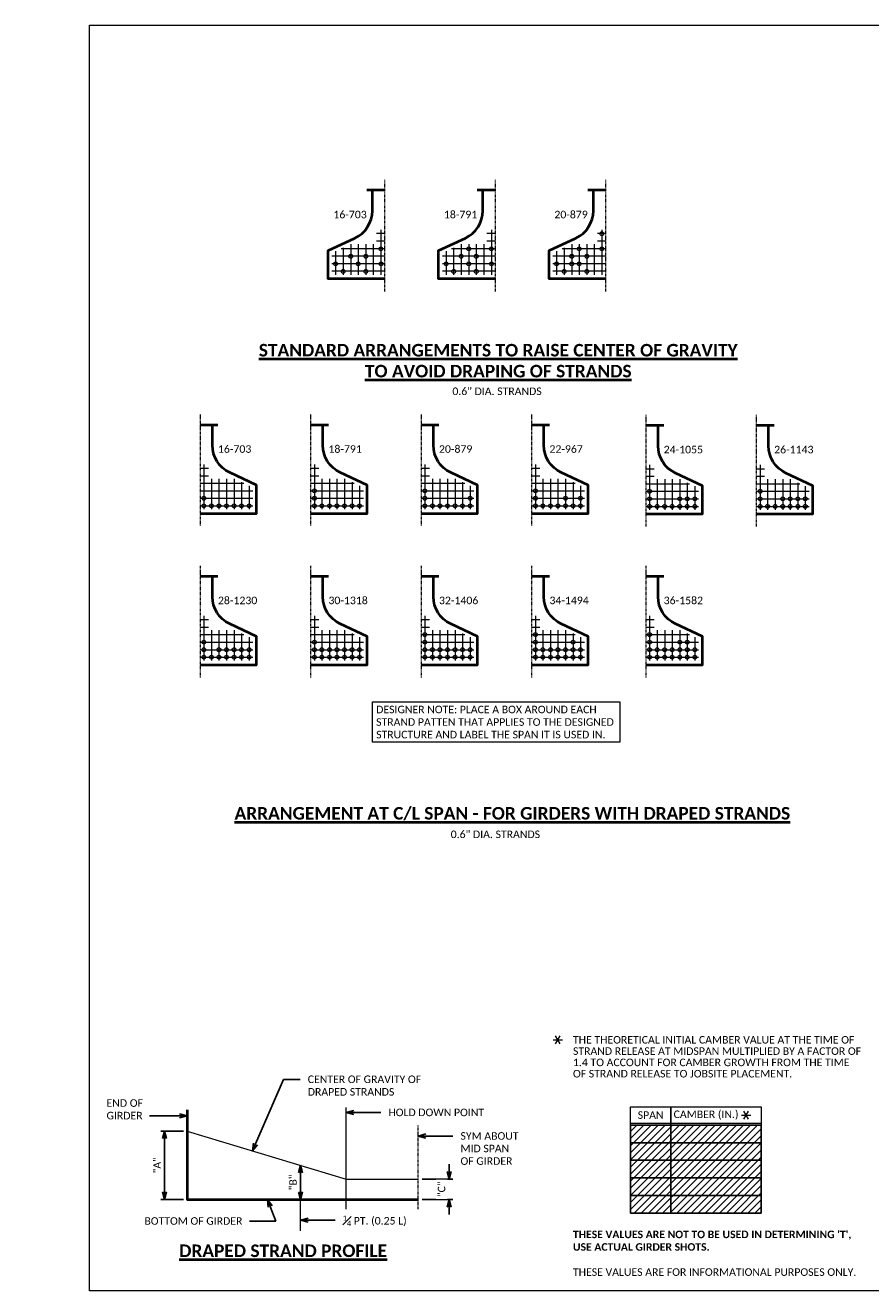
# Model space of a CAD drawing. Extents: x -388 to 987, y 70 to 322.
# Tile 13 of 16: x 256 to 424, y 70 to 322. Entities that reach past the tile are written whole.
import ezdxf
from ezdxf import colors
from ezdxf.entities.mleader import LeaderData, LeaderLine
from ezdxf.enums import TextEntityAlignment as Align
from ezdxf.math import Vec2, Vec3

# ---------------------------------------------------------------- set-up
doc = ezdxf.new("R2010")
doc.units = 0
doc.header["$MEASUREMENT"] = 0
doc.linetypes.add('Wisdot4', pattern=[0.28125, 0.125, -0.0625, 0.03125, -0.0625])
for name, color, linetype, lineweight in [('B_ANNO', 7, 'Continuous', 18), ('B_ANNO_DIM', 7, 'Continuous', 18), ('B_ANNO_SYMB', 7, 'Continuous', 18), ('B_ANNO_TEXT', 7, 'Continuous', 18), ('B_ANNO_TEXT_TITLE', 7, 'Continuous', 40), ('B_CNTR_GIRD', 2, 'Wisdot4', 18), ('B_CONC_GIRD', 50, 'Continuous', 40), ('B_DETAIL', 7, 'Continuous', 18), ('B_STEEL', 92, 'Continuous', 18)]:
    doc.layers.add(name, color=color, linetype=linetype, lineweight=lineweight)
doc.layers.add('B_ANNO_DESIGN_NOTES', color=1, linetype='Continuous', lineweight=18, true_color=0xff0000)
doc.layers.add('B_ANNO_NOPLOT', color=47, linetype='Continuous', lineweight=18, plot=False)
doc.styles.add('Annotative', font='calibri.ttf', dxfattribs={"height": 0.0625})
doc.styles.get("Standard").update_dxf_attribs({"font": 'calibri.ttf'})
doc.styles.add('Title', font='calibrib.ttf', dxfattribs={"height": 0.125})
doc.dimstyles.new('Annotative', dxfattribs={"dimscale": 0, "dimtxt": 0.0625, "dimasz": 0.0625, "dimexe": 0.03125, "dimexo": 0.03125, "dimgap": 0.03125, "dimtad": 1, "dimdec": 3, "dimzin": 3, "dimdsep": 46, "dimlunit": 4, "dimtxsty": 'Standard', "dimblk": 'OPEN30', "dimcen": 0.03125, "dimaunit": 1, "dimadec": 0, "dimazin": 3, "dimtfac": 0.75, "dimtdec": 3, "dimtofl": 0, "dimtmove": 0, "dimatfit": 3, "dimldrblk": 'OPEN30', "dimfxl": 1, "dimtfill": 1, "dimfrac": 1, "dimtolj": 1, "dimtzin": 0, "dimarcsym": 0})

# ---------------------------------------------------------------- blocks, each defined once
blk = doc.blocks.new('*T37')
at = {"layer": 'B_ANNO', "color": 0, "linetype": 'ByBlock', "lineweight": -2, "transparency": 16777216}
for p, q in [((0, 0), (26, 0)), ((0, 0), (0, -17.5)), ((8, 0), (8, -17.5)), ((26, 0), (26, -17.5)), ((0, -3.5), (26, -3.5)), ((0, -7), (26, -7)), ((0, -10.5), (26, -10.5)), ((0, -14), (26, -14)), ((0, -17.5), (26, -17.5))]:
    blk.add_line(p, q, dxfattribs=at)
blk = doc.blocks.new('_Open30')
at = {"color": 0, "linetype": 'ByBlock', "lineweight": -2}
for p, q in [((-1, 0.27), (0, 0)), ((0, 0), (-1, -0.27)), ((0, 0), (-1, 0))]:
    blk.add_line(p, q, dxfattribs=at)
blk = doc.blocks.new('*D72')
at = {"layer": 'B_ANNO_DIM', "color": 0, "lineweight": -2, "transparency": 16777216}
for p, q in [((18.67, 31.79), (14.17, 31.79)), ((14.92, 19.67), (14.92, 30.29)), ((18.67, 18.17), (14.17, 18.17))]:
    blk.add_line(p, q, dxfattribs=at)
at = {"layer": 'Defpoints', "color": 0, "transparency": 16777216}
for p in [(14.92, 31.79), (19.42, 31.79), (19.42, 18.17)]:
    blk.add_point(p, dxfattribs=at)
at = {"layer": 'B_ANNO_DIM', "color": 0, "lineweight": -2, "transparency": 16777216, "xscale": 1.5, "yscale": 1.5, "zscale": 1.5}
for p, rotation in [((14.92, 31.79), 90), ((14.92, 18.17), 270)]:
    blk.add_blockref('_Open30', p, dxfattribs=dict(at, rotation=rotation))
at = {"layer": 'B_ANNO_DIM', "color": 0, "transparency": 16777216, "insert": (13.41, 24.98), "char_height": 1.5, "attachment_point": 5, "rotation": 90, "bg_fill": 3, "box_fill_scale": 1.25, "bg_fill_color": 256, "bg_fill_true_color": 13158600, "bg_fill_transparency": 0}
blk.add_mtext('\\A1;"A"', dxfattribs=at)
blk = doc.blocks.new('*D71')
at = {"layer": 'B_ANNO_DIM', "color": 0, "lineweight": -2, "transparency": 16777216}
for p, q in [((71.59, 23.72), (71.59, 25.22)), ((66.21, 22.22), (72.34, 22.22)), ((66.21, 18.17), (72.34, 18.17)), ((71.59, 16.67), (71.59, 15.17))]:
    blk.add_line(p, q, dxfattribs=at)
at = {"layer": 'Defpoints', "color": 0, "transparency": 16777216}
for p in [(65.46, 22.22), (65.46, 18.17)]:
    blk.add_point(p, dxfattribs=at)
at = {"layer": 'B_ANNO_DIM', "color": 0, "lineweight": -2, "transparency": 16777216, "xscale": 1.5, "yscale": 1.5, "zscale": 1.5}
for p, rotation in [((71.59, 22.22), 270), ((71.59, 18.17), 90)]:
    blk.add_blockref('_Open30', p, dxfattribs=dict(at, rotation=rotation))
at = {"layer": 'B_ANNO_DIM', "color": 0, "transparency": 16777216, "insert": (70.07, 20.2), "char_height": 1.5, "attachment_point": 5, "rotation": 90, "bg_fill": 3, "box_fill_scale": 1.25, "bg_fill_color": 256, "bg_fill_true_color": 13158600, "bg_fill_transparency": 0}
blk.add_mtext('\\A1;"C"', dxfattribs=at)
at = {"layer": 'Defpoints', "color": 0, "transparency": 16777216}
blk.add_point((71.59, 22.22), dxfattribs=at)
blk = doc.blocks.new('*D64')
at = {"layer": 'B_ANNO_DIM', "color": 0, "lineweight": -2, "transparency": 16777216}
blk.add_line((41.98, 19.67), (41.98, 23.47), dxfattribs=at)
at = {"layer": 'Defpoints', "color": 0, "transparency": 16777216}
for p in [(41.98, 24.97), (41.98, 24.97), (41.98, 18.17)]:
    blk.add_point(p, dxfattribs=at)
at = {"layer": 'B_ANNO_DIM', "color": 0, "lineweight": -2, "transparency": 16777216, "xscale": 1.5, "yscale": 1.5, "zscale": 1.5}
for p, rotation in [((41.98, 24.97), 90), ((41.98, 18.17), 270)]:
    blk.add_blockref('_Open30', p, dxfattribs=dict(at, rotation=rotation))
at = {"layer": 'B_ANNO_DIM', "color": 0, "transparency": 16777216, "insert": (40.48, 21.57), "char_height": 1.5, "attachment_point": 5, "rotation": 90, "bg_fill": 3, "box_fill_scale": 1.25, "bg_fill_color": 256, "bg_fill_true_color": 13158600, "bg_fill_transparency": 0}
blk.add_mtext('\\A1;"B"', dxfattribs=at)
blk = doc.blocks.new('SYMBOLS')
at = {"layer": 'B_ANNO_SYMB', "color": 0, "lineweight": -2}
for p, q in [((-1.73, -0.79), (-1.26, 0.02)), ((-1.26, -0.79), (-1.73, 0.02)), ((-1.97, -0.38), (-1.03, -0.38))]:
    blk.add_line(p, q, dxfattribs=at)
blk = doc.blocks.new('STRAND ARANGEMENT DETAIL')
at = {"layer": 'B_CNTR_GIRD'}
blk.add_line((0, 22.29), (0, 0), dxfattribs=at)
at = {"layer": 'B_CONC_GIRD'}
blk.add_line((0, 20.23), (-3.56, 20.23), dxfattribs=at)
blk.add_lwpolyline([(0, 2.58), (-11.25, 2.58), (-11.25, 8.2), (-5.9, 10.7, 0.290745), (-2.44, 16.14), (-2.44, 20.23)], format="xyb", dxfattribs=at)
at = {"layer": 'B_DETAIL'}
for p, q in [((0, 11.58), (-1.64, 11.58)), ((-0.75, 12.32), (-0.75, 3.41)), ((-9.75, 8.07), (-9.75, 3.41)), ((0, 8.58), (-8.68, 8.58)), ((-8.25, 8.78), (-8.25, 3.41)), ((-6.75, 9.48), (-6.75, 3.41)), ((-5.25, 9.48), (-5.25, 3.41)), ((-3.75, 9.48), (-3.75, 3.41)), ((-2.25, 9.48), (-2.25, 3.41)), ((0, 10.08), (-1.64, 10.08)), ((0, 7.08), (-10.5, 7.08)), ((0, 5.58), (-10.5, 5.58)), ((0, 4.08), (-10.5, 4.08))]:
    blk.add_line(p, q, dxfattribs=at)
blk = doc.blocks.new('INS_G36W_BASE2')
at = {"layer": 'B_ANNO_DESIGN_NOTES', "transparency": 33554687}
h = blk.add_hatch(dxfattribs=at)
h.set_pattern_fill('ANSI31', color=256, scale=8)
h.set_pattern_definition([(45, (120.6927, 24.2145), (-0.707107, 0.707107), [])])
h.paths.add_polyline_path([(133.6927, 32.9645), (133.6927, 15.4645), (107.6927, 15.4645), (107.6927, 32.9645)])
at = {"transparency": 33554687}
blk.add_line((115.6927, 32.9645), (115.6927, 36.6269), dxfattribs=at)
at = {"layer": 'B_ANNO', "transparency": 33554687}
for p, q in [((133.6927, 33.3152), (107.6927, 33.3152)), ((107.6927, 32.9645), (107.6927, 32.9645))]:
    blk.add_line(p, q, dxfattribs=at)
blk.add_lwpolyline([(107.6927, 32.9645), (107.6927, 36.6269), (133.6927, 36.6269), (133.6927, 32.9645)], dxfattribs=at)
blk.add_lwpolyline([(133.6927, 32.9645), (133.6927, 15.4645), (107.6927, 15.4645), (107.6927, 32.9645)], close=True, dxfattribs=at)
at = {"layer": 'B_ANNO_DIM', "transparency": 33554687}
for p, q in [((38.6, 42.0956), (41.0776, 42.0956)), ((51.0697, 16.236), (51.0697, 36.4704)), ((41.9835, 11.9463), (41.9835, 18.4565))]:
    blk.add_line(p, q, dxfattribs=at)
at = {"layer": 'B_CNTR_GIRD', "transparency": 33554687}
blk.add_line((65.4285, 16.236), (65.4285, 32.9087), dxfattribs=at)
at = {"layer": 'B_STEEL', "transparency": 33554687}
for centre in [(101.9743, 210.5044), (57.9743, 207.505), (75.4741, 207.505), (79.9741, 207.505), (97.4743, 207.5044), (101.9743, 207.5044), (48.9743, 204.505), (51.9743, 206.005), (53.4743, 204.505), (54.9743, 206.005), (58.0181, 204.5046), (70.9741, 204.505), (73.9741, 206.005), (75.4741, 204.505), (76.9741, 206.005), (80.0177, 204.5046), (92.9743, 204.5044), (95.9743, 206.0044), (95.9743, 204.5046), (97.4743, 204.5044), (98.9742, 206.0046), (50.4758, 203.005), (54.9758, 203.005), (72.4756, 203.005), (76.9756, 203.005), (94.4758, 203.0044), (98.9758, 203.0044), (44.7408, 159.3039), (66.7407, 159.3045), (88.7408, 159.3035), (111.4841, 159.1989), (133.4845, 159.1989), (22.7409, 157.8039), (22.7409, 156.3039), (24.2394, 156.3039), (25.7409, 156.3039), (27.2409, 156.3039), (28.7409, 156.3039), (30.2394, 156.3039), (31.7409, 156.3039), (44.7408, 157.8039), (44.7408, 156.3039), (46.2393, 156.3039), (47.7408, 156.3039), (49.2408, 156.3039), (50.7408, 156.3039), (52.2393, 156.3039), (53.7408, 156.3039), (66.7407, 157.8045), (66.7407, 156.3045), (68.2392, 156.3045), (69.7407, 156.3045), (71.2407, 156.3045), (72.7407, 156.3045), (74.2392, 156.3045), (75.7407, 157.8045), (75.7407, 156.3045), (88.7408, 157.8035), (88.7408, 156.3035), (90.2393, 156.3035), (91.7408, 156.3035), (93.2408, 156.3035), (94.7408, 157.8035), (94.7408, 156.3035), (96.2393, 156.3035), (97.7408, 157.8035), (97.7408, 156.3035), (111.4841, 157.6989), (111.4841, 156.1989), (112.9826, 156.1989), (114.4841, 156.1989), (115.9841, 156.1989), (117.4841, 157.6989), (117.4841, 156.1989), (118.9826, 156.1989), (118.9841, 157.6989), (120.484, 157.6989), (120.484, 156.1989), (133.4845, 157.6989), (133.4845, 156.1989), (134.983, 156.1989), (136.4845, 156.1989), (137.9845, 157.6989), (137.9845, 156.1989), (139.4845, 157.6989), (139.4845, 156.1989), (140.983, 156.1989), (140.9845, 157.6989), (142.4844, 157.6989), (142.4844, 156.1989), (22.7407, 129.1522), (44.7409, 129.1522), (66.7408, 130.6512), (66.7408, 129.1512), (88.7409, 130.6517), (88.7409, 129.1517), (96.2413, 129.1517), (111.4842, 130.6517), (111.4842, 129.1517), (117.4842, 129.1517), (118.9844, 129.1517), (22.7407, 127.6522), (22.7407, 126.1522), (24.2392, 126.1522), (25.7407, 127.6522), (25.7407, 126.1522), (27.2407, 127.6522), (27.2407, 126.1522), (28.7407, 127.6522), (28.7407, 126.1522), (30.2392, 126.1522), (30.2407, 127.6522), (31.7407, 127.6522), (31.7407, 126.1522), (44.7409, 127.6522), (44.7409, 126.1522), (46.2394, 126.1522), (46.2409, 127.6522), (47.7409, 127.6522), (47.7409, 126.1522), (49.2409, 127.6522), (49.2409, 126.1522), (50.7409, 127.6522), (50.7409, 126.1522), (52.2394, 126.1522), (52.2409, 127.6522), (53.7409, 127.6522), (53.7409, 126.1522), (66.7408, 127.6512), (66.7408, 126.1512), (68.2393, 126.1512), (68.2408, 127.6512), (69.7408, 127.6512), (69.7408, 126.1512), (71.2408, 127.6512), (71.2408, 126.1512), (72.7408, 127.6512), (72.7408, 126.1512), (74.2393, 126.1512), (74.2408, 127.6512), (75.7408, 127.6512), (75.7408, 126.1512), (88.7409, 127.6517), (88.7409, 126.1517), (90.2394, 126.1517), (90.2409, 127.6517), (91.7409, 127.6517), (91.7409, 126.1517), (93.2409, 127.6517), (93.2409, 126.1517), (94.7409, 127.6517), (94.7409, 126.1517), (96.2394, 126.1517), (96.2409, 127.6517), (97.7409, 127.6517), (97.7409, 126.1517), (111.4842, 127.6517), (111.4842, 126.1517), (112.9827, 126.1517), (112.9842, 127.6517), (114.4842, 127.6517), (114.4842, 126.1517), (115.9842, 127.6517), (115.9842, 126.1517), (117.4842, 127.6517), (117.4842, 126.1517), (118.9826, 126.1517), (118.9841, 127.6517), (120.4841, 127.6517), (120.4841, 126.1517)]:
    blk.add_circle(centre, 0.375, dxfattribs=at)
at = {"layer": 'B_ANNO_SYMB', "transparency": 33554687, "xscale": 2, "yscale": 2, "zscale": 2}
for p in [(96.2271, 50.7211), (133.6927, 35.7395)]:
    blk.add_blockref('SYMBOLS', p, dxfattribs=at)
at = {"layer": 'B_CONC_GIRD', "transparency": 33554687}
for p in [(58.7242, 198.9296), (80.7242, 198.9296), (102.7242, 198.9296)]:
    blk.add_blockref('STRAND ARANGEMENT DETAIL', p, dxfattribs=at)
at = {"layer": 'B_CONC_GIRD', "transparency": 33554687, "xscale": -1}
for p in [(21.9909, 152.2289), (43.9909, 152.2289), (65.9909, 152.2289), (87.9909, 152.2289), (110.7344, 152.1233), (132.7344, 152.1233), (21.9909, 122.0767), (43.9909, 122.0767), (65.9909, 122.0767), (87.9909, 122.0767), (110.7344, 122.0767)]:
    blk.add_blockref('STRAND ARANGEMENT DETAIL', p, dxfattribs=at)
at = {"layer": 'B_ANNO_DESIGN_NOTES', "transparency": 33554687, "insert": (57.0396, 116.5024), "char_height": 1.5, "width": 47.751133, "attachment_point": 1, "style": 'Annotative', "bg_fill": 16, "box_fill_scale": 1.5, "bg_fill_color": 256, "bg_fill_transparency": 0}
blk.add_mtext('DESIGNER NOTE: PLACE A BOX AROUND EACH STRAND PATTEN THAT APPLIES TO THE DESIGNED STRUCTURE AND LABEL THE SPAN IT IS USED IN.', dxfattribs=at)
at = {"layer": 'B_ANNO_TEXT', "transparency": 33554687, "style": 'Annotative'}
for s, insert, char_height, width, attachment_point in [('16-703', (55.169, 215.0722), 1.5, 6.745486, 3), ('18-791', (77.169, 215.0722), 1.5, 6.745486, 3), ('20-879', (99.169, 215.0722), 1.5, 6.745486, 3), ('16-703', (25.5461, 168.3715), 1.5, 6.745486, 1), ('18-791', (47.5461, 168.3715), 1.5, 6.745486, 1), ('20-879', (69.5461, 168.3715), 1.5, 6.745486, 1), ('22-967', (91.5461, 168.3715), 1.5, 6.745486, 1), ('24-1055', (114.2896, 168.2659), 1.5, 7.949167, 1), ('26-1143', (136.2896, 168.2659), 1.5, 7.949167, 1), ('28-1230', (25.5461, 138.2193), 1.5, 7.949167, 1), ('30-1318', (47.5461, 138.2193), 1.5, 7.949167, 1), ('32-1406', (69.5461, 138.2193), 1.5, 7.949167, 1), ('34-1494', (91.5461, 138.2193), 1.5, 7.949167, 1), ('36-1582', (114.2896, 138.2193), 1.5, 7.949167, 1), ('SPAN', (111.6927, 34.9711), 1.50002, 8, 5), ('CAMBER (IN.)', (122.7274, 34.9711), 1.500022, 14.069363, 5), ("{\\fCalibri|b1|i0|c0|p34;THESE VALUES ARE NOT TO BE USED IN DETERMINING 'T', USE ACTUAL GIRDER SHOTS.\\P}\\PTHESE VALUES ARE FOR INFORMATIONAL PURPOSES ONLY.", (96.2271, 11.9645), 1.500001, 57.484483, 1)]:
    blk.add_mtext(s, dxfattribs=dict(at, insert=insert, char_height=char_height, width=width, attachment_point=attachment_point))
at = {"layer": 'B_ANNO_TEXT', "transparency": 33554687, "char_height": 1.500001, "attachment_point": 1, "line_spacing_factor": 0.8, "style": 'Annotative'}
for insert in [(72.218, 179.8728), (71.89, 91.6397)]:
    blk.add_mtext('0.6" DIA. STRANDS', dxfattribs=dict(at, insert=insert))
at = {"layer": 'B_ANNO_TEXT', "transparency": 33554687, "insert": (96.2271, 50.7211), "char_height": 1.5000008, "width": 57.484483, "attachment_point": 1, "line_spacing_factor": 0.9, "style": 'Annotative'}
blk.add_mtext('THE THEORETICAL INITIAL CAMBER VALUE AT THE TIME OF STRAND RELEASE AT MIDSPAN MULTIPLIED BY A FACTOR OF 1.4 TO ACCOUNT FOR CAMBER GROWTH FROM THE TIME OF STRAND RELEASE TO JOBSITE PLACEMENT.', dxfattribs=at)
at = {"layer": 'B_ANNO_TEXT', "transparency": 33554687, "style": 'Annotative'}
blk.add_attdef('HAU', text='', height=1.5, dxfattribs=at).set_placement((312.9622, 153.7281, 0.8422), align=Align.MIDDLE_CENTER)
at = {"layer": 'B_ANNO_TEXT_TITLE', "transparency": 33554687, "insert": (81.3488, 188.5533), "char_height": 2.4996, "attachment_point": 2, "style": 'Title'}
blk.add_mtext('{\\LSTANDARD ARRANGEMENTS TO RAISE CENTER OF GRAVITY\\PTO AVOID DRAPING OF STRANDS}', dxfattribs=at)
at = {"layer": 'B_ANNO_TEXT_TITLE', "transparency": 33554687, "line_spacing_factor": 0.8, "style": 'Title'}
for s, insert, char_height, attachment_point in [('{\\LARRANGEMENT AT C/L SPAN - FOR GIRDERS WITH DRAPED STRANDS}', (84.1594, 96.3299), 2.4996, 2), ('{\\LDRAPED STRAND PROFILE}', (17.8345, 9.2035), 2.499987, 1)]:
    blk.add_mtext(s, dxfattribs=dict(at, insert=insert, char_height=char_height, attachment_point=attachment_point))
at = {"layer": 'B_ANNO_DIM', "transparency": 33554687}
dim = blk.add_linear_dim(base=(14.9171, 31.7875), p1=(19.419, 18.171), p2=(19.419, 31.7875), angle=270, text='"A"', dimstyle='Annotative', dxfattribs=at)
dim.commit()
dim.dimension.update_dxf_attribs({"geometry": '*D72', "text_midpoint": (13.4136, 24.9792)})
ml = blk.add_multileader_mtext('Standard', dxfattribs=at)
ml.set_content('CENTER OF GRAVITY OF\\PDRAPED STRANDS', color=256)
ml.set_leader_properties()
ml.set_arrow_properties(name='OPEN30')
ml.build(insert=Vec2(0, 0))
ml.multileader.update_dxf_attribs({"dogleg_length": 0.125, "arrow_head_size": 1.5, "scale": 24})
ctx = ml.context
ctx.base_point, ctx.scale, ctx.char_height, ctx.arrow_head_size, ctx.landing_gap_size, ctx.plane_origin = Vec3(41.924, 42.0956, 0.8422), 24, 1.5, 1.5, 1.5, Vec3(32.4185, 27.858, 0.8422)
notes = []
notes.append((ctx, [(0, (1, 1, 0), (41.0776, 42.0956, 0.8422), (1, 0), 0.8464, [(0, [(32.4185, 27.858, 0.8422), (38.6, 42.0956, 0.8422)], 0, [])])]))
ctx.mtext.insert, ctx.mtext.flow_direction = Vec3(43.424, 42.8566, 0.8422), 5
ml = blk.add_multileader_mtext('Standard', dxfattribs=at)
ml.set_content('HOLD DOWN POINT', color=256)
ml.set_leader_properties()
ml.set_arrow_properties(name='OPEN30')
ml.build(insert=Vec2(0, 0))
ml.multileader.update_dxf_attribs({"dogleg_length": 0.125, "arrow_head_size": 1.5, "scale": 24})
ctx = ml.context
ctx.base_point, ctx.scale, ctx.char_height, ctx.arrow_head_size, ctx.landing_gap_size, ctx.plane_origin = Vec3(57.979, 35.5006, 0.8422), 24, 1.5, 1.5, 1.5, Vec3(51.0697, 35.5006, 0.8422)
notes.append((ctx, [(0, (1, 1, 0), (54.979, 35.5006, 0.8422), (1, 0), 3, [(0, [(51.0697, 35.5006, 0.8422)], 0, [])])]))
ctx.mtext.insert, ctx.mtext.flow_direction = Vec3(59.479, 36.2616, 0.8422), 5
ml = blk.add_multileader_mtext('Standard', dxfattribs=at)
ml.set_content('\\A1;{\\H0.7x;\\S1#4;} PT. (0.25 L)', color=256)
ml.set_leader_properties()
ml.set_arrow_properties(name='OPEN30')
ml.build(insert=Vec2(0, 0))
ml.multileader.update_dxf_attribs({"dogleg_length": 0.125, "arrow_head_size": 1.5, "scale": 24})
ctx = ml.context
ctx.base_point, ctx.scale, ctx.char_height, ctx.arrow_head_size, ctx.landing_gap_size, ctx.plane_origin = Vec3(48.8928, 14.0257, 0.8422), 24, 1.5, 1.5, 1.5, Vec3(41.9835, 14.0257, 0.8422)
notes.append((ctx, [(0, (1, 1, 0), (45.8928, 14.0257, 0.8422), (1, 0), 3, [(0, [(41.9835, 14.0257, 0.8422)], 0, [])])]))
ctx.mtext.insert, ctx.mtext.flow_direction = Vec3(50.3928, 14.9748, 0.8422), 5
for ctx, leaders in notes:
    for number, flags, end, landing, length, lines in leaders:
        leader = LeaderData()
        leader.index, (leader.has_last_leader_line, leader.has_dogleg_vector, leader.attachment_direction) = number, flags
        leader.last_leader_point, leader.dogleg_vector, leader.dogleg_length = Vec3(end), Vec3(landing), length
        for number, points, colour, breaks in lines:
            line = LeaderLine()
            line.index, line.vertices, line.color, line.breaks = number, Vec3.list(points), colors.encode_raw_color(colour), breaks
            leader.lines.append(line)
        ctx.leaders.append(leader)
for base, p1, p2, text, picture, middle in [((71.5857, 22.2201), (65.4592, 18.171), (65.4592, 22.2201), '"C"', '*D71', (70.0707, 20.1955)), ((41.9835, 24.9667), (41.9835, 18.171), (41.9835, 24.9667), '"B"', '*D64', (40.4835, 21.5688))]:
    dim = blk.add_linear_dim(base=base, p1=p1, p2=p2, angle=270, text=text, dimstyle='Annotative', dxfattribs=at)
    dim.commit()
    dim.dimension.update_dxf_attribs({"geometry": picture, "text_midpoint": middle})
ml = blk.add_multileader_mtext('Standard', dxfattribs=at)
ml.set_content('END OF\\PGIRDER', color=256)
ml.set_leader_properties()
ml.set_arrow_properties(name='OPEN30')
ml.build(insert=Vec2(0, 0))
ml.multileader.update_dxf_attribs({"text_right_attachment_type": 3, "dogleg_length": 0.125, "arrow_head_size": 1.5, "scale": 24})
ctx = ml.context
ctx.base_point, ctx.scale, ctx.char_height, ctx.arrow_head_size, ctx.landing_gap_size, ctx.plane_origin = Vec3(1.8632, 37.3642, 0.8422), 24, 1.5, 1.5, 1.5, Vec3(19.419, 34.8353, 0.8422)
ctx.right_attachment = 3
notes = []
notes.append((ctx, [(0, (1, 1, 0), (14.9293, 34.8353, 0.8422), (-1, 0), 3, [(0, [(19.419, 34.8353, 0.8422)], 0, [])])]))
ctx.mtext.insert, ctx.mtext.flow_direction = Vec3(3.3632, 38.1246, 0.8422), 5
ml = blk.add_multileader_mtext('Standard', dxfattribs=at)
ml.set_content('BOTTOM OF GIRDER', color=256)
ml.set_leader_properties()
ml.set_arrow_properties(name='OPEN30')
ml.build(insert=Vec2(0, 0))
ml.multileader.update_dxf_attribs({"dogleg_length": 0.125, "arrow_head_size": 1.5, "scale": 24})
ctx = ml.context
ctx.base_point, ctx.scale, ctx.char_height, ctx.arrow_head_size, ctx.landing_gap_size, ctx.plane_origin = Vec3(9.4038, 13.8725, 0.8422), 24, 1.5, 1.5, 1.5, Vec3(35.4232, 18.171, 0.8422)
notes.append((ctx, [(0, (1, 1, 0), (34.8334, 13.8725, 0.8422), (-1, 0), 3, [(0, [(35.4232, 18.171, 0.8422), (37.05, 13.8725, 0.8422)], 0, [])])]))
ctx.mtext.insert, ctx.mtext.flow_direction = Vec3(10.9038, 14.6335, 0.8422), 5
for ctx, leaders in notes:
    for number, flags, end, landing, length, lines in leaders:
        leader = LeaderData()
        leader.index, (leader.has_last_leader_line, leader.has_dogleg_vector, leader.attachment_direction) = number, flags
        leader.last_leader_point, leader.dogleg_vector, leader.dogleg_length = Vec3(end), Vec3(landing), length
        for number, points, colour, breaks in lines:
            line = LeaderLine()
            line.index, line.vertices, line.color, line.breaks = number, Vec3.list(points), colors.encode_raw_color(colour), breaks
            leader.lines.append(line)
        ctx.leaders.append(leader)
at = {"layer": 'B_ANNO_NOPLOT', "transparency": 33554687, "flags": 128}
blk.add_lwpolyline([(0, 252), (323.9277, 252), (323.9277, 238.8552), (378, 238.8552), (378, 40.4996), (316.5708, 40.4996), (316.5708, 0), (0, 0), (0, 252)], dxfattribs=at)
at = {"layer": 'B_CONC_GIRD', "transparency": 33554687}
blk.add_lwpolyline([(19.419, 36.0198), (19.419, 18.171), (65.4592, 18.171)], dxfattribs=at)
at = {"layer": 'B_STEEL', "transparency": 33554687}
blk.add_lwpolyline([(19.419, 31.7875), (51.0697, 22.2201), (65.4592, 22.2201)], dxfattribs=at)
at = {"layer": 'B_ANNO_DIM', "transparency": 33554687}
ml = blk.add_multileader_mtext('Standard', dxfattribs=at)
ml.set_content('SYM ABOUT\\PMID SPAN\\POF GIRDER', color=256)
ml.set_leader_properties()
ml.set_arrow_properties(name='OPEN30')
ml.build(insert=Vec2(0, 0))
ml.multileader.update_dxf_attribs({"dogleg_length": 0.125, "arrow_head_size": 1.5, "scale": 24})
ctx = ml.context
ctx.base_point, ctx.scale, ctx.char_height, ctx.arrow_head_size, ctx.landing_gap_size, ctx.plane_origin = Vec3(72.3378, 30.8088, 0.8422), 24, 1.5, 1.5, 1.5, Vec3(65.4285, 30.8088, 0.8422)
notes = []
notes.append((ctx, [(0, (1, 1, 0), (69.3378, 30.8088, 0.8422), (1, 0), 3, [(0, [(65.4285, 30.8088, 0.8422)], 0, [])])]))
ctx.mtext.insert, ctx.mtext.flow_direction = Vec3(73.8378, 31.5698, 0.8422), 5
for ctx, leaders in notes:
    for number, flags, end, landing, length, lines in leaders:
        leader = LeaderData()
        leader.index, (leader.has_last_leader_line, leader.has_dogleg_vector, leader.attachment_direction) = number, flags
        leader.last_leader_point, leader.dogleg_vector, leader.dogleg_length = Vec3(end), Vec3(landing), length
        for number, points, colour, breaks in lines:
            line = LeaderLine()
            line.index, line.vertices, line.color, line.breaks = number, Vec3.list(points), colors.encode_raw_color(colour), breaks
            leader.lines.append(line)
        ctx.leaders.append(leader)

msp = doc.modelspace()

# ---------------------------------------------------------------- block references
msp.add_blockref('*T37', (376.38, 102.98))

# ---------------------------------------------------------------- next in the draw order: block references
at = {"transparency": 33554687}
msp.add_blockref('INS_G36W_BASE2', (268.69, 70.01), dxfattribs=at)

doc.saveas('drawing.dxf')
